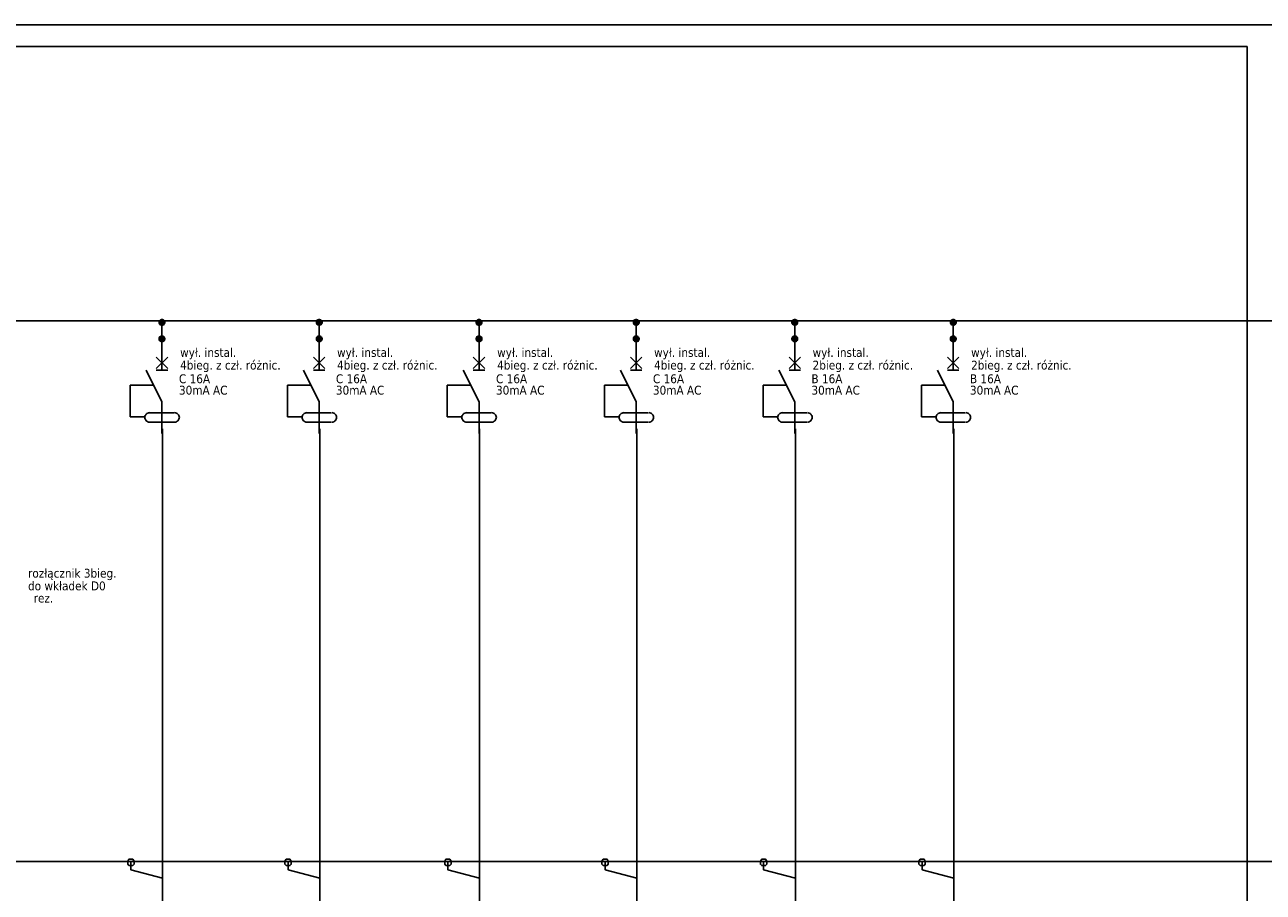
# Model space of a CAD drawing. Header units: millimetres. Extents: x 18084 to 52399, y 38174 to 56392.
# Tile 53 of 256: x 20402 to 22355, y 50214 to 51582. Entities that reach past the tile are written whole.
import ezdxf

# ---------------------------------------------------------------- set-up
doc = ezdxf.new("R2010")
doc.units = ezdxf.units.MM
doc.header["$LTSCALE"] = 100
doc.linetypes.add('ACAD_ISO02W100', pattern=[15, 12, -3])
doc.linetypes.add('DASHEDX2', pattern=[38.1, 25.4, -12.7])
for name, color, linetype in [('4', 7, 'Continuous'), ('5', 7, 'Continuous'), ('6', 7, 'Continuous'), ('el - schemat', 7, 'Continuous')]:
    doc.layers.add(name, color=color, linetype=linetype)
doc.styles.add('TAHOMA', font='tahoma.ttf')

msp = doc.modelspace()

# ---------------------------------------------------------------- hatches: boundary and pattern name
at = {"linetype": 'Continuous'}
h = msp.add_hatch(dxfattribs=at)
h.set_pattern_fill('ANSI31', color=256, style=0)
h.set_pattern_definition([(45, (14667.29823, 64129.95903), (-0.0883883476, 0.0883883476), [])])
h.paths.add_polyline_path([(20613.7, 51112.3), (20613.8, 51111.5), (20614, 51110.6), (20614.5, 51109.8), (20615, 51109.2), (20615.7, 51108.6), (20616.5, 51108.2), (20617.3, 51107.9), (20618.2, 51107.8), (20619.1, 51107.9), (20619.9, 51108.2), (20620.7, 51108.6), (20621.4, 51109.2), (20621.9, 51109.8), (20622.4, 51110.6), (20622.6, 51111.5), (20622.7, 51112.3), (20622.6, 51113.2), (20622.4, 51114.1), (20621.9, 51114.8), (20621.4, 51115.5), (20620.7, 51116.1), (20619.9, 51116.5), (20619.1, 51116.8), (20618.2, 51116.8), (20617.3, 51116.8), (20616.5, 51116.5), (20615.7, 51116.1), (20615, 51115.5), (20614.5, 51114.8), (20614, 51114.1), (20613.8, 51113.2)])
h = msp.add_hatch(dxfattribs=at)
h.set_pattern_fill('ANSI31', color=256, style=0)
h.set_pattern_definition([(45, (14915.29823, 64129.95903), (-0.0883883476, 0.0883883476), [])])
h.paths.add_polyline_path([(20861.7, 51112.3), (20861.8, 51111.5), (20862, 51110.6), (20862.5, 51109.8), (20863, 51109.2), (20863.7, 51108.6), (20864.5, 51108.2), (20865.3, 51107.9), (20866.2, 51107.8), (20867.1, 51107.9), (20867.9, 51108.2), (20868.7, 51108.6), (20869.4, 51109.2), (20869.9, 51109.8), (20870.4, 51110.6), (20870.6, 51111.5), (20870.7, 51112.3), (20870.6, 51113.2), (20870.4, 51114.1), (20869.9, 51114.8), (20869.4, 51115.5), (20868.7, 51116.1), (20867.9, 51116.5), (20867.1, 51116.8), (20866.2, 51116.8), (20865.3, 51116.8), (20864.5, 51116.5), (20863.7, 51116.1), (20863, 51115.5), (20862.5, 51114.8), (20862, 51114.1), (20861.8, 51113.2)])
h = msp.add_hatch(dxfattribs=at)
h.set_pattern_fill('ANSI31', color=256, style=0)
h.set_pattern_definition([(45, (15167.29823, 64129.95903), (-0.0883883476, 0.0883883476), [])])
h.paths.add_polyline_path([(21113.7, 51112.3), (21113.8, 51111.5), (21114, 51110.6), (21114.5, 51109.8), (21115, 51109.2), (21115.7, 51108.6), (21116.5, 51108.2), (21117.3, 51107.9), (21118.2, 51107.8), (21119.1, 51107.9), (21119.9, 51108.2), (21120.7, 51108.6), (21121.4, 51109.2), (21121.9, 51109.8), (21122.4, 51110.6), (21122.6, 51111.5), (21122.7, 51112.3), (21122.6, 51113.2), (21122.4, 51114.1), (21121.9, 51114.8), (21121.4, 51115.5), (21120.7, 51116.1), (21119.9, 51116.5), (21119.1, 51116.8), (21118.2, 51116.8), (21117.3, 51116.8), (21116.5, 51116.5), (21115.7, 51116.1), (21115, 51115.5), (21114.5, 51114.8), (21114, 51114.1), (21113.8, 51113.2)])
h = msp.add_hatch(dxfattribs=at)
h.set_pattern_fill('ANSI31', color=256, style=0)
h.set_pattern_definition([(45, (15415.29823, 64129.95903), (-0.0883883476, 0.0883883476), [])])
h.paths.add_polyline_path([(21361.7, 51112.3), (21361.8, 51111.5), (21362, 51110.6), (21362.5, 51109.8), (21363, 51109.2), (21363.7, 51108.6), (21364.5, 51108.2), (21365.3, 51107.9), (21366.2, 51107.8), (21367.1, 51107.9), (21367.9, 51108.2), (21368.7, 51108.6), (21369.4, 51109.2), (21369.9, 51109.8), (21370.4, 51110.6), (21370.6, 51111.5), (21370.7, 51112.3), (21370.6, 51113.2), (21370.4, 51114.1), (21369.9, 51114.8), (21369.4, 51115.5), (21368.7, 51116.1), (21367.9, 51116.5), (21367.1, 51116.8), (21366.2, 51116.8), (21365.3, 51116.8), (21364.5, 51116.5), (21363.7, 51116.1), (21363, 51115.5), (21362.5, 51114.8), (21362, 51114.1), (21361.8, 51113.2)])
h = msp.add_hatch(dxfattribs=at)
h.set_pattern_fill('ANSI31', color=256, style=0)
h.set_pattern_definition([(45, (15665.29823, 64129.95903), (-0.0883883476, 0.0883883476), [])])
h.paths.add_polyline_path([(21611.7, 51112.3), (21611.8, 51111.5), (21612, 51110.6), (21612.5, 51109.8), (21613, 51109.2), (21613.7, 51108.6), (21614.5, 51108.2), (21615.3, 51107.9), (21616.2, 51107.8), (21617.1, 51107.9), (21617.9, 51108.2), (21618.7, 51108.6), (21619.4, 51109.2), (21619.9, 51109.8), (21620.4, 51110.6), (21620.6, 51111.5), (21620.7, 51112.3), (21620.6, 51113.2), (21620.4, 51114.1), (21619.9, 51114.8), (21619.4, 51115.5), (21618.7, 51116.1), (21617.9, 51116.5), (21617.1, 51116.8), (21616.2, 51116.8), (21615.3, 51116.8), (21614.5, 51116.5), (21613.7, 51116.1), (21613, 51115.5), (21612.5, 51114.8), (21612, 51114.1), (21611.8, 51113.2)])
h = msp.add_hatch(dxfattribs=at)
h.set_pattern_fill('ANSI31', color=256, style=0)
h.set_pattern_definition([(45, (15915.29823, 64129.95903), (-0.0883883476, 0.0883883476), [])])
h.paths.add_polyline_path([(21861.7, 51112.3), (21861.8, 51111.5), (21862, 51110.6), (21862.5, 51109.8), (21863, 51109.2), (21863.7, 51108.6), (21864.5, 51108.2), (21865.3, 51107.9), (21866.2, 51107.8), (21867.1, 51107.9), (21867.9, 51108.2), (21868.7, 51108.6), (21869.4, 51109.2), (21869.9, 51109.8), (21870.4, 51110.6), (21870.6, 51111.5), (21870.7, 51112.3), (21870.6, 51113.2), (21870.4, 51114.1), (21869.9, 51114.8), (21869.4, 51115.5), (21868.7, 51116.1), (21867.9, 51116.5), (21867.1, 51116.8), (21866.2, 51116.8), (21865.3, 51116.8), (21864.5, 51116.5), (21863.7, 51116.1), (21863, 51115.5), (21862.5, 51114.8), (21862, 51114.1), (21861.8, 51113.2)])
h = msp.add_hatch(dxfattribs=at)
h.set_pattern_fill('ANSI31', color=256, style=0)
h.set_pattern_definition([(45, (14667.29823, 64103.89721), (-0.0883883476, 0.0883883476), [])])
h.paths.add_polyline_path([(20613.7, 51086.3), (20613.8, 51085.4), (20614, 51084.6), (20614.5, 51083.8), (20615, 51083.1), (20615.7, 51082.5), (20616.5, 51082.1), (20617.3, 51081.9), (20618.2, 51081.8), (20619.1, 51081.9), (20619.9, 51082.1), (20620.7, 51082.5), (20621.4, 51083.1), (20621.9, 51083.8), (20622.4, 51084.6), (20622.6, 51085.4), (20622.7, 51086.3), (20622.6, 51087.2), (20622.4, 51088), (20621.9, 51088.8), (20621.4, 51089.5), (20620.7, 51090), (20619.9, 51090.4), (20619.1, 51090.7), (20618.2, 51090.8), (20617.3, 51090.7), (20616.5, 51090.4), (20615.7, 51090), (20615, 51089.5), (20614.5, 51088.8), (20614, 51088), (20613.8, 51087.2)])
h = msp.add_hatch(dxfattribs=at)
h.set_pattern_fill('ANSI31', color=256, style=0)
h.set_pattern_definition([(45, (14915.29823, 64103.89721), (-0.0883883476, 0.0883883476), [])])
h.paths.add_polyline_path([(20861.7, 51086.3), (20861.8, 51085.4), (20862, 51084.6), (20862.5, 51083.8), (20863, 51083.1), (20863.7, 51082.5), (20864.5, 51082.1), (20865.3, 51081.9), (20866.2, 51081.8), (20867.1, 51081.9), (20867.9, 51082.1), (20868.7, 51082.5), (20869.4, 51083.1), (20869.9, 51083.8), (20870.4, 51084.6), (20870.6, 51085.4), (20870.7, 51086.3), (20870.6, 51087.2), (20870.4, 51088), (20869.9, 51088.8), (20869.4, 51089.5), (20868.7, 51090), (20867.9, 51090.4), (20867.1, 51090.7), (20866.2, 51090.8), (20865.3, 51090.7), (20864.5, 51090.4), (20863.7, 51090), (20863, 51089.5), (20862.5, 51088.8), (20862, 51088), (20861.8, 51087.2)])
h = msp.add_hatch(dxfattribs=at)
h.set_pattern_fill('ANSI31', color=256, style=0)
h.set_pattern_definition([(45, (15167.29823, 64103.89721), (-0.0883883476, 0.0883883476), [])])
h.paths.add_polyline_path([(21113.7, 51086.3), (21113.8, 51085.4), (21114, 51084.6), (21114.5, 51083.8), (21115, 51083.1), (21115.7, 51082.5), (21116.5, 51082.1), (21117.3, 51081.9), (21118.2, 51081.8), (21119.1, 51081.9), (21119.9, 51082.1), (21120.7, 51082.5), (21121.4, 51083.1), (21121.9, 51083.8), (21122.4, 51084.6), (21122.6, 51085.4), (21122.7, 51086.3), (21122.6, 51087.2), (21122.4, 51088), (21121.9, 51088.8), (21121.4, 51089.5), (21120.7, 51090), (21119.9, 51090.4), (21119.1, 51090.7), (21118.2, 51090.8), (21117.3, 51090.7), (21116.5, 51090.4), (21115.7, 51090), (21115, 51089.5), (21114.5, 51088.8), (21114, 51088), (21113.8, 51087.2)])
h = msp.add_hatch(dxfattribs=at)
h.set_pattern_fill('ANSI31', color=256, style=0)
h.set_pattern_definition([(45, (15415.29823, 64103.89721), (-0.0883883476, 0.0883883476), [])])
h.paths.add_polyline_path([(21361.7, 51086.3), (21361.8, 51085.4), (21362, 51084.6), (21362.5, 51083.8), (21363, 51083.1), (21363.7, 51082.5), (21364.5, 51082.1), (21365.3, 51081.9), (21366.2, 51081.8), (21367.1, 51081.9), (21367.9, 51082.1), (21368.7, 51082.5), (21369.4, 51083.1), (21369.9, 51083.8), (21370.4, 51084.6), (21370.6, 51085.4), (21370.7, 51086.3), (21370.6, 51087.2), (21370.4, 51088), (21369.9, 51088.8), (21369.4, 51089.5), (21368.7, 51090), (21367.9, 51090.4), (21367.1, 51090.7), (21366.2, 51090.8), (21365.3, 51090.7), (21364.5, 51090.4), (21363.7, 51090), (21363, 51089.5), (21362.5, 51088.8), (21362, 51088), (21361.8, 51087.2)])
h = msp.add_hatch(dxfattribs=at)
h.set_pattern_fill('ANSI31', color=256, style=0)
h.set_pattern_definition([(45, (15665.29823, 64103.89721), (-0.0883883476, 0.0883883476), [])])
h.paths.add_polyline_path([(21611.7, 51086.3), (21611.8, 51085.4), (21612, 51084.6), (21612.5, 51083.8), (21613, 51083.1), (21613.7, 51082.5), (21614.5, 51082.1), (21615.3, 51081.9), (21616.2, 51081.8), (21617.1, 51081.9), (21617.9, 51082.1), (21618.7, 51082.5), (21619.4, 51083.1), (21619.9, 51083.8), (21620.4, 51084.6), (21620.6, 51085.4), (21620.7, 51086.3), (21620.6, 51087.2), (21620.4, 51088), (21619.9, 51088.8), (21619.4, 51089.5), (21618.7, 51090), (21617.9, 51090.4), (21617.1, 51090.7), (21616.2, 51090.8), (21615.3, 51090.7), (21614.5, 51090.4), (21613.7, 51090), (21613, 51089.5), (21612.5, 51088.8), (21612, 51088), (21611.8, 51087.2)])
h = msp.add_hatch(dxfattribs=at)
h.set_pattern_fill('ANSI31', color=256, style=0)
h.set_pattern_definition([(45, (15915.29823, 64103.89721), (-0.0883883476, 0.0883883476), [])])
h.paths.add_polyline_path([(21861.7, 51086.3), (21861.8, 51085.4), (21862, 51084.6), (21862.5, 51083.8), (21863, 51083.1), (21863.7, 51082.5), (21864.5, 51082.1), (21865.3, 51081.9), (21866.2, 51081.8), (21867.1, 51081.9), (21867.9, 51082.1), (21868.7, 51082.5), (21869.4, 51083.1), (21869.9, 51083.8), (21870.4, 51084.6), (21870.6, 51085.4), (21870.7, 51086.3), (21870.6, 51087.2), (21870.4, 51088), (21869.9, 51088.8), (21869.4, 51089.5), (21868.7, 51090), (21867.9, 51090.4), (21867.1, 51090.7), (21866.2, 51090.8), (21865.3, 51090.7), (21864.5, 51090.4), (21863.7, 51090), (21863, 51089.5), (21862.5, 51088.8), (21862, 51088), (21861.8, 51087.2)])

# ---------------------------------------------------------------- linework, layer by layer
msp.add_line((22329.6, 48632.3), (22329.6, 51547.3), dxfattribs=at)
at = {"linetype": 'DASHEDX2'}
for p, q in [((20619.1, 50623.3), (20619.1, 50944.3)), ((20867.1, 50623.3), (20867.1, 50944.3)), ((21119.1, 50623.3), (21119.1, 50944.3)), ((21367.1, 50623.3), (21367.1, 50944.3)), ((21617.1, 50623.3), (21617.1, 50944.3)), ((21867.1, 50623.3), (21867.1, 50944.3))]:
    msp.add_line(p, q, dxfattribs=at)
at = {"layer": '4', "color": 7}
for points in [[(19686.3, 51114.9), (20410.3, 51114.9)], [(19942.3, 51114.9), (20666.3, 51114.9)], [(20618.2, 51042.8), (20618.2, 51036.8)], [(20866.2, 51042.8), (20866.2, 51036.8)], [(21118.2, 51042.8), (21118.2, 51036.8)], [(21366.2, 51042.8), (21366.2, 51036.8)], [(21616.2, 51042.8), (21616.2, 51036.8)], [(21866.2, 51042.8), (21866.2, 51036.8)], [(20619.1, 50623.3), (20619.1, 50310.9)], [(20867.1, 50623.3), (20867.1, 50310.9)], [(21119.1, 50623.3), (21119.1, 50310.9)], [(21367.1, 50623.3), (21367.1, 50310.9)], [(21617.1, 50623.3), (21617.1, 50310.9)], [(21867.1, 50623.3), (21867.1, 50310.9)], [(20619.1, 50310.9), (20619.1, 50185.9)], [(20867.1, 50310.9), (20867.1, 50185.9)], [(21119.1, 50310.9), (21119.1, 50185.9)], [(21367.1, 50310.9), (21367.1, 50185.9)], [(21617.1, 50310.9), (21617.1, 50185.9)], [(21867.1, 50310.9), (21867.1, 50185.9)], [(20569.1, 50248.9), (20569.1, 50260.9)], [(20817.1, 50248.9), (20817.1, 50260.9)], [(21069.1, 50248.9), (21069.1, 50260.9)], [(21317.1, 50248.9), (21317.1, 50260.9)], [(21567.1, 50248.9), (21567.1, 50260.9)], [(21817.1, 50248.9), (21817.1, 50260.9)], [(20619.1, 50235.9), (20569.1, 50248.9)], [(20867.1, 50235.9), (20817.1, 50248.9)], [(21119.1, 50235.9), (21069.1, 50248.9)], [(21367.1, 50235.9), (21317.1, 50248.9)], [(21617.1, 50235.9), (21567.1, 50248.9)], [(21867.1, 50235.9), (21817.1, 50248.9)]]:
    msp.add_lwpolyline(points, dxfattribs=at)
at = {"layer": '4', "color": 252}
for points in [[(20618.2, 51112.9), (20618.2, 51087.9)], [(20866.2, 51112.9), (20866.2, 51087.9)], [(21118.2, 51112.9), (21118.2, 51087.9)], [(21366.2, 51112.9), (21366.2, 51087.9)], [(21616.2, 51112.9), (21616.2, 51087.9)], [(21866.2, 51112.9), (21866.2, 51087.9)]]:
    msp.add_lwpolyline(points, dxfattribs=at)
at = {"layer": '4', "color": 7}
for points in [[(20574.1, 50260.9), (20574.1, 50257.9), (20572.1, 50255.9), (20569.1, 50255.9), (20566.1, 50255.9), (20564.1, 50257.9), (20564.1, 50260.9), (20564.1, 50262.9), (20566.1, 50265.9), (20569.1, 50265.9), (20572.1, 50265.9), (20574.1, 50262.9), (20574.1, 50260.9)], [(20822.1, 50260.9), (20822.1, 50257.9), (20820.1, 50255.9), (20817.1, 50255.9), (20814.1, 50255.9), (20812.1, 50257.9), (20812.1, 50260.9), (20812.1, 50262.9), (20814.1, 50265.9), (20817.1, 50265.9), (20820.1, 50265.9), (20822.1, 50262.9), (20822.1, 50260.9)], [(21074.1, 50260.9), (21074.1, 50257.9), (21072.1, 50255.9), (21069.1, 50255.9), (21066.1, 50255.9), (21064.1, 50257.9), (21064.1, 50260.9), (21064.1, 50262.9), (21066.1, 50265.9), (21069.1, 50265.9), (21072.1, 50265.9), (21074.1, 50262.9), (21074.1, 50260.9)], [(21322.1, 50260.9), (21322.1, 50257.9), (21320.1, 50255.9), (21317.1, 50255.9), (21314.1, 50255.9), (21312.1, 50257.9), (21312.1, 50260.9), (21312.1, 50262.9), (21314.1, 50265.9), (21317.1, 50265.9), (21320.1, 50265.9), (21322.1, 50262.9), (21322.1, 50260.9)], [(21572.1, 50260.9), (21572.1, 50257.9), (21570.1, 50255.9), (21567.1, 50255.9), (21564.1, 50255.9), (21562.1, 50257.9), (21562.1, 50260.9), (21562.1, 50262.9), (21564.1, 50265.9), (21567.1, 50265.9), (21570.1, 50265.9), (21572.1, 50262.9), (21572.1, 50260.9)], [(21822.1, 50260.9), (21822.1, 50257.9), (21820.1, 50255.9), (21817.1, 50255.9), (21814.1, 50255.9), (21812.1, 50257.9), (21812.1, 50260.9), (21812.1, 50262.9), (21814.1, 50265.9), (21817.1, 50265.9), (21820.1, 50265.9), (21822.1, 50262.9), (21822.1, 50260.9)]]:
    msp.add_lwpolyline(points, close=True, dxfattribs=at)
at = {"layer": '5'}
for p, q in [((18199.6, 51581.5), (22399.6, 51581.5)), ((20918.7, 51581.5), (18999.1, 51581.5)), ((21059.7, 51547.5), (19140.2, 51547.3)), ((20264.5, 51547.5), (22329.6, 51547.3))]:
    msp.add_line(p, q, dxfattribs=at)
at = {"layer": '5', "linetype": 'ACAD_ISO02W100', "lineweight": -2}
for p, q in [((20915.3, 51114.9), (21982.5, 51114.9)), ((20879.2, 50262.4), (19507.4, 50262.4))]:
    msp.add_line(p, q, dxfattribs=at)
at = {"layer": '5', "lineweight": -2}
msp.add_line((20879.2, 50262.4), (22329.6, 50262.4), dxfattribs=at)
at = {"layer": '6', "color": 7}
for points in [[(20622.7, 51112.3), (20622.6, 51111.5), (20622.4, 51110.6), (20621.9, 51109.8), (20621.4, 51109.2), (20620.7, 51108.6), (20619.9, 51108.2), (20619.1, 51107.9), (20618.2, 51107.8), (20617.3, 51107.9), (20616.5, 51108.2), (20615.7, 51108.6), (20615, 51109.2), (20614.5, 51109.8), (20614, 51110.6), (20613.8, 51111.5), (20613.7, 51112.3), (20613.8, 51113.2), (20614, 51114.1), (20614.5, 51114.8), (20615, 51115.5), (20615.7, 51116.1), (20616.5, 51116.5), (20617.3, 51116.8), (20618.2, 51116.8), (20619.1, 51116.8), (20619.9, 51116.5), (20620.7, 51116.1), (20621.4, 51115.5), (20621.9, 51114.8), (20622.4, 51114.1), (20622.6, 51113.2), (20622.7, 51112.3)], [(20870.7, 51112.3), (20870.6, 51111.5), (20870.4, 51110.6), (20869.9, 51109.8), (20869.4, 51109.2), (20868.7, 51108.6), (20867.9, 51108.2), (20867.1, 51107.9), (20866.2, 51107.8), (20865.3, 51107.9), (20864.5, 51108.2), (20863.7, 51108.6), (20863, 51109.2), (20862.5, 51109.8), (20862, 51110.6), (20861.8, 51111.5), (20861.7, 51112.3), (20861.8, 51113.2), (20862, 51114.1), (20862.5, 51114.8), (20863, 51115.5), (20863.7, 51116.1), (20864.5, 51116.5), (20865.3, 51116.8), (20866.2, 51116.8), (20867.1, 51116.8), (20867.9, 51116.5), (20868.7, 51116.1), (20869.4, 51115.5), (20869.9, 51114.8), (20870.4, 51114.1), (20870.6, 51113.2), (20870.7, 51112.3)], [(21122.7, 51112.3), (21122.6, 51111.5), (21122.4, 51110.6), (21121.9, 51109.8), (21121.4, 51109.2), (21120.7, 51108.6), (21119.9, 51108.2), (21119.1, 51107.9), (21118.2, 51107.8), (21117.3, 51107.9), (21116.5, 51108.2), (21115.7, 51108.6), (21115, 51109.2), (21114.5, 51109.8), (21114, 51110.6), (21113.8, 51111.5), (21113.7, 51112.3), (21113.8, 51113.2), (21114, 51114.1), (21114.5, 51114.8), (21115, 51115.5), (21115.7, 51116.1), (21116.5, 51116.5), (21117.3, 51116.8), (21118.2, 51116.8), (21119.1, 51116.8), (21119.9, 51116.5), (21120.7, 51116.1), (21121.4, 51115.5), (21121.9, 51114.8), (21122.4, 51114.1), (21122.6, 51113.2), (21122.7, 51112.3)], [(21370.7, 51112.3), (21370.6, 51111.5), (21370.4, 51110.6), (21369.9, 51109.8), (21369.4, 51109.2), (21368.7, 51108.6), (21367.9, 51108.2), (21367.1, 51107.9), (21366.2, 51107.8), (21365.3, 51107.9), (21364.5, 51108.2), (21363.7, 51108.6), (21363, 51109.2), (21362.5, 51109.8), (21362, 51110.6), (21361.8, 51111.5), (21361.7, 51112.3), (21361.8, 51113.2), (21362, 51114.1), (21362.5, 51114.8), (21363, 51115.5), (21363.7, 51116.1), (21364.5, 51116.5), (21365.3, 51116.8), (21366.2, 51116.8), (21367.1, 51116.8), (21367.9, 51116.5), (21368.7, 51116.1), (21369.4, 51115.5), (21369.9, 51114.8), (21370.4, 51114.1), (21370.6, 51113.2), (21370.7, 51112.3)], [(21620.7, 51112.3), (21620.6, 51111.5), (21620.4, 51110.6), (21619.9, 51109.8), (21619.4, 51109.2), (21618.7, 51108.6), (21617.9, 51108.2), (21617.1, 51107.9), (21616.2, 51107.8), (21615.3, 51107.9), (21614.5, 51108.2), (21613.7, 51108.6), (21613, 51109.2), (21612.5, 51109.8), (21612, 51110.6), (21611.8, 51111.5), (21611.7, 51112.3), (21611.8, 51113.2), (21612, 51114.1), (21612.5, 51114.8), (21613, 51115.5), (21613.7, 51116.1), (21614.5, 51116.5), (21615.3, 51116.8), (21616.2, 51116.8), (21617.1, 51116.8), (21617.9, 51116.5), (21618.7, 51116.1), (21619.4, 51115.5), (21619.9, 51114.8), (21620.4, 51114.1), (21620.6, 51113.2), (21620.7, 51112.3)], [(21870.7, 51112.3), (21870.6, 51111.5), (21870.4, 51110.6), (21869.9, 51109.8), (21869.4, 51109.2), (21868.7, 51108.6), (21867.9, 51108.2), (21867.1, 51107.9), (21866.2, 51107.8), (21865.3, 51107.9), (21864.5, 51108.2), (21863.7, 51108.6), (21863, 51109.2), (21862.5, 51109.8), (21862, 51110.6), (21861.8, 51111.5), (21861.7, 51112.3), (21861.8, 51113.2), (21862, 51114.1), (21862.5, 51114.8), (21863, 51115.5), (21863.7, 51116.1), (21864.5, 51116.5), (21865.3, 51116.8), (21866.2, 51116.8), (21867.1, 51116.8), (21867.9, 51116.5), (21868.7, 51116.1), (21869.4, 51115.5), (21869.9, 51114.8), (21870.4, 51114.1), (21870.6, 51113.2), (21870.7, 51112.3)], [(20622.7, 51086.3), (20622.6, 51085.4), (20622.4, 51084.6), (20621.9, 51083.8), (20621.4, 51083.1), (20620.7, 51082.5), (20619.9, 51082.1), (20619.1, 51081.9), (20618.2, 51081.8), (20617.3, 51081.9), (20616.5, 51082.1), (20615.7, 51082.5), (20615, 51083.1), (20614.5, 51083.8), (20614, 51084.6), (20613.8, 51085.4), (20613.7, 51086.3), (20613.8, 51087.2), (20614, 51088), (20614.5, 51088.8), (20615, 51089.5), (20615.7, 51090), (20616.5, 51090.4), (20617.3, 51090.7), (20618.2, 51090.8), (20619.1, 51090.7), (20619.9, 51090.4), (20620.7, 51090), (20621.4, 51089.5), (20621.9, 51088.8), (20622.4, 51088), (20622.6, 51087.2), (20622.7, 51086.3)], [(20870.7, 51086.3), (20870.6, 51085.4), (20870.4, 51084.6), (20869.9, 51083.8), (20869.4, 51083.1), (20868.7, 51082.5), (20867.9, 51082.1), (20867.1, 51081.9), (20866.2, 51081.8), (20865.3, 51081.9), (20864.5, 51082.1), (20863.7, 51082.5), (20863, 51083.1), (20862.5, 51083.8), (20862, 51084.6), (20861.8, 51085.4), (20861.7, 51086.3), (20861.8, 51087.2), (20862, 51088), (20862.5, 51088.8), (20863, 51089.5), (20863.7, 51090), (20864.5, 51090.4), (20865.3, 51090.7), (20866.2, 51090.8), (20867.1, 51090.7), (20867.9, 51090.4), (20868.7, 51090), (20869.4, 51089.5), (20869.9, 51088.8), (20870.4, 51088), (20870.6, 51087.2), (20870.7, 51086.3)], [(21122.7, 51086.3), (21122.6, 51085.4), (21122.4, 51084.6), (21121.9, 51083.8), (21121.4, 51083.1), (21120.7, 51082.5), (21119.9, 51082.1), (21119.1, 51081.9), (21118.2, 51081.8), (21117.3, 51081.9), (21116.5, 51082.1), (21115.7, 51082.5), (21115, 51083.1), (21114.5, 51083.8), (21114, 51084.6), (21113.8, 51085.4), (21113.7, 51086.3), (21113.8, 51087.2), (21114, 51088), (21114.5, 51088.8), (21115, 51089.5), (21115.7, 51090), (21116.5, 51090.4), (21117.3, 51090.7), (21118.2, 51090.8), (21119.1, 51090.7), (21119.9, 51090.4), (21120.7, 51090), (21121.4, 51089.5), (21121.9, 51088.8), (21122.4, 51088), (21122.6, 51087.2), (21122.7, 51086.3)], [(21370.7, 51086.3), (21370.6, 51085.4), (21370.4, 51084.6), (21369.9, 51083.8), (21369.4, 51083.1), (21368.7, 51082.5), (21367.9, 51082.1), (21367.1, 51081.9), (21366.2, 51081.8), (21365.3, 51081.9), (21364.5, 51082.1), (21363.7, 51082.5), (21363, 51083.1), (21362.5, 51083.8), (21362, 51084.6), (21361.8, 51085.4), (21361.7, 51086.3), (21361.8, 51087.2), (21362, 51088), (21362.5, 51088.8), (21363, 51089.5), (21363.7, 51090), (21364.5, 51090.4), (21365.3, 51090.7), (21366.2, 51090.8), (21367.1, 51090.7), (21367.9, 51090.4), (21368.7, 51090), (21369.4, 51089.5), (21369.9, 51088.8), (21370.4, 51088), (21370.6, 51087.2), (21370.7, 51086.3)], [(21620.7, 51086.3), (21620.6, 51085.4), (21620.4, 51084.6), (21619.9, 51083.8), (21619.4, 51083.1), (21618.7, 51082.5), (21617.9, 51082.1), (21617.1, 51081.9), (21616.2, 51081.8), (21615.3, 51081.9), (21614.5, 51082.1), (21613.7, 51082.5), (21613, 51083.1), (21612.5, 51083.8), (21612, 51084.6), (21611.8, 51085.4), (21611.7, 51086.3), (21611.8, 51087.2), (21612, 51088), (21612.5, 51088.8), (21613, 51089.5), (21613.7, 51090), (21614.5, 51090.4), (21615.3, 51090.7), (21616.2, 51090.8), (21617.1, 51090.7), (21617.9, 51090.4), (21618.7, 51090), (21619.4, 51089.5), (21619.9, 51088.8), (21620.4, 51088), (21620.6, 51087.2), (21620.7, 51086.3)], [(21870.7, 51086.3), (21870.6, 51085.4), (21870.4, 51084.6), (21869.9, 51083.8), (21869.4, 51083.1), (21868.7, 51082.5), (21867.9, 51082.1), (21867.1, 51081.9), (21866.2, 51081.8), (21865.3, 51081.9), (21864.5, 51082.1), (21863.7, 51082.5), (21863, 51083.1), (21862.5, 51083.8), (21862, 51084.6), (21861.8, 51085.4), (21861.7, 51086.3), (21861.8, 51087.2), (21862, 51088), (21862.5, 51088.8), (21863, 51089.5), (21863.7, 51090), (21864.5, 51090.4), (21865.3, 51090.7), (21866.2, 51090.8), (21867.1, 51090.7), (21867.9, 51090.4), (21868.7, 51090), (21869.4, 51089.5), (21869.9, 51088.8), (21870.4, 51088), (21870.6, 51087.2), (21870.7, 51086.3)]]:
    msp.add_lwpolyline(points, close=True, dxfattribs=at)
for points in [[(20618.2, 51086.9), (20618.2, 51036.9)], [(20866.2, 51086.9), (20866.2, 51036.9)], [(21118.2, 51086.9), (21118.2, 51036.9)], [(21366.2, 51086.9), (21366.2, 51036.9)], [(21616.2, 51086.9), (21616.2, 51036.9)], [(21866.2, 51086.9), (21866.2, 51036.9)], [(20627.2, 51039.6), (20609.2, 51057.6)], [(20609.2, 51039.6), (20627.2, 51057.6)], [(20875.2, 51039.6), (20857.2, 51057.6)], [(20857.2, 51039.6), (20875.2, 51057.6)], [(21127.2, 51039.6), (21109.2, 51057.6)], [(21109.2, 51039.6), (21127.2, 51057.6)], [(21375.2, 51039.6), (21357.2, 51057.6)], [(21357.2, 51039.6), (21375.2, 51057.6)], [(21625.2, 51039.6), (21607.2, 51057.6)], [(21607.2, 51039.6), (21625.2, 51057.6)], [(21875.2, 51039.6), (21857.2, 51057.6)], [(21857.2, 51039.6), (21875.2, 51057.6)], [(20618.2, 50986.9), (20593.2, 51036.9)], [(20609.2, 51036.9), (20627.2, 51036.9)], [(20866.2, 50986.9), (20841.2, 51036.9)], [(20857.2, 51036.9), (20875.2, 51036.9)], [(21118.2, 50986.9), (21093.2, 51036.9)], [(21109.2, 51036.9), (21127.2, 51036.9)], [(21366.2, 50986.9), (21341.2, 51036.9)], [(21357.2, 51036.9), (21375.2, 51036.9)], [(21616.2, 50986.9), (21591.2, 51036.9)], [(21607.2, 51036.9), (21625.2, 51036.9)], [(21866.2, 50986.9), (21841.2, 51036.9)], [(21857.2, 51036.9), (21875.2, 51036.9)], [(20568.2, 51013.3), (20568.2, 50963.3)], [(20605.2, 51013.3), (20568.2, 51013.3)], [(20816.2, 51013.3), (20816.2, 50963.3)], [(20853.2, 51013.3), (20816.2, 51013.3)], [(21068.2, 51013.3), (21068.2, 50963.3)], [(21105.2, 51013.3), (21068.2, 51013.3)], [(21316.2, 51013.3), (21316.2, 50963.3)], [(21353.2, 51013.3), (21316.2, 51013.3)], [(21566.2, 51013.3), (21566.2, 50963.3)], [(21603.2, 51013.3), (21566.2, 51013.3)], [(21816.2, 51013.3), (21816.2, 50963.3)], [(21853.2, 51013.3), (21816.2, 51013.3)], [(20618.2, 50986.9), (20618.2, 50936.9)], [(20866.2, 50986.9), (20866.2, 50936.9)], [(21118.2, 50986.9), (21118.2, 50936.9)], [(21366.2, 50986.9), (21366.2, 50936.9)], [(21616.2, 50986.9), (21616.2, 50936.9)], [(21866.2, 50986.9), (21866.2, 50936.9)], [(20568.2, 50963.3), (20590.2, 50963.3)], [(20598.6, 50955), (20597.2, 50955.2), (20595.8, 50955.6), (20594.5, 50956.3), (20593.4, 50957.2), (20592.5, 50958.4), (20591.8, 50959.7), (20591.3, 50961.1), (20591.2, 50962.5), (20591.3, 50964), (20591.8, 50965.4), (20592.5, 50966.7), (20593.4, 50967.8), (20594.5, 50968.7), (20595.8, 50969.4), (20597.2, 50969.9), (20598.6, 50970)], [(20637.2, 50969.9), (20598.2, 50969.9)], [(20638.1, 50970), (20639.6, 50969.9), (20641, 50969.4), (20642.3, 50968.7), (20643.4, 50967.8), (20644.3, 50966.7), (20645, 50965.4), (20645.4, 50964), (20645.6, 50962.5), (20645.4, 50961.1), (20645, 50959.7), (20644.3, 50958.4), (20643.4, 50957.2), (20642.3, 50956.3), (20641, 50955.6), (20639.6, 50955.2), (20638.1, 50955)], [(20816.2, 50963.3), (20838.2, 50963.3)], [(20846.6, 50955), (20845.2, 50955.2), (20843.8, 50955.6), (20842.5, 50956.3), (20841.4, 50957.2), (20840.5, 50958.4), (20839.8, 50959.7), (20839.3, 50961.1), (20839.2, 50962.5), (20839.3, 50964), (20839.8, 50965.4), (20840.5, 50966.7), (20841.4, 50967.8), (20842.5, 50968.7), (20843.8, 50969.4), (20845.2, 50969.9), (20846.6, 50970)], [(20885.2, 50969.9), (20846.2, 50969.9)], [(20886.1, 50970), (20887.6, 50969.9), (20889, 50969.4), (20890.3, 50968.7), (20891.4, 50967.8), (20892.3, 50966.7), (20893, 50965.4), (20893.4, 50964), (20893.6, 50962.5), (20893.4, 50961.1), (20893, 50959.7), (20892.3, 50958.4), (20891.4, 50957.2), (20890.3, 50956.3), (20889, 50955.6), (20887.6, 50955.2), (20886.1, 50955)], [(21068.2, 50963.3), (21090.2, 50963.3)], [(21098.6, 50955), (21097.2, 50955.2), (21095.8, 50955.6), (21094.5, 50956.3), (21093.4, 50957.2), (21092.5, 50958.4), (21091.8, 50959.7), (21091.3, 50961.1), (21091.2, 50962.5), (21091.3, 50964), (21091.8, 50965.4), (21092.5, 50966.7), (21093.4, 50967.8), (21094.5, 50968.7), (21095.8, 50969.4), (21097.2, 50969.9), (21098.6, 50970)], [(21137.2, 50969.9), (21098.2, 50969.9)], [(21138.1, 50970), (21139.6, 50969.9), (21141, 50969.4), (21142.3, 50968.7), (21143.4, 50967.8), (21144.3, 50966.7), (21145, 50965.4), (21145.4, 50964), (21145.6, 50962.5), (21145.4, 50961.1), (21145, 50959.7), (21144.3, 50958.4), (21143.4, 50957.2), (21142.3, 50956.3), (21141, 50955.6), (21139.6, 50955.2), (21138.1, 50955)], [(21316.2, 50963.3), (21338.2, 50963.3)], [(21346.6, 50955), (21345.2, 50955.2), (21343.8, 50955.6), (21342.5, 50956.3), (21341.4, 50957.2), (21340.5, 50958.4), (21339.8, 50959.7), (21339.3, 50961.1), (21339.2, 50962.5), (21339.3, 50964), (21339.8, 50965.4), (21340.5, 50966.7), (21341.4, 50967.8), (21342.5, 50968.7), (21343.8, 50969.4), (21345.2, 50969.9), (21346.6, 50970)], [(21385.2, 50969.9), (21346.2, 50969.9)], [(21386.1, 50970), (21387.6, 50969.9), (21389, 50969.4), (21390.3, 50968.7), (21391.4, 50967.8), (21392.3, 50966.7), (21393, 50965.4), (21393.4, 50964), (21393.6, 50962.5), (21393.4, 50961.1), (21393, 50959.7), (21392.3, 50958.4), (21391.4, 50957.2), (21390.3, 50956.3), (21389, 50955.6), (21387.6, 50955.2), (21386.1, 50955)], [(21566.2, 50963.3), (21588.2, 50963.3)], [(21596.6, 50955), (21595.2, 50955.2), (21593.8, 50955.6), (21592.5, 50956.3), (21591.4, 50957.2), (21590.5, 50958.4), (21589.8, 50959.7), (21589.3, 50961.1), (21589.2, 50962.5), (21589.3, 50964), (21589.8, 50965.4), (21590.5, 50966.7), (21591.4, 50967.8), (21592.5, 50968.7), (21593.8, 50969.4), (21595.2, 50969.9), (21596.6, 50970)], [(21635.2, 50969.9), (21596.2, 50969.9)], [(21636.1, 50970), (21637.6, 50969.9), (21639, 50969.4), (21640.3, 50968.7), (21641.4, 50967.8), (21642.3, 50966.7), (21643, 50965.4), (21643.4, 50964), (21643.6, 50962.5), (21643.4, 50961.1), (21643, 50959.7), (21642.3, 50958.4), (21641.4, 50957.2), (21640.3, 50956.3), (21639, 50955.6), (21637.6, 50955.2), (21636.1, 50955)], [(21816.2, 50963.3), (21838.2, 50963.3)], [(21846.6, 50955), (21845.2, 50955.2), (21843.8, 50955.6), (21842.5, 50956.3), (21841.4, 50957.2), (21840.5, 50958.4), (21839.8, 50959.7), (21839.3, 50961.1), (21839.2, 50962.5), (21839.3, 50964), (21839.8, 50965.4), (21840.5, 50966.7), (21841.4, 50967.8), (21842.5, 50968.7), (21843.8, 50969.4), (21845.2, 50969.9), (21846.6, 50970)], [(21885.2, 50969.9), (21846.2, 50969.9)], [(21886.1, 50970), (21887.6, 50969.9), (21889, 50969.4), (21890.3, 50968.7), (21891.4, 50967.8), (21892.3, 50966.7), (21893, 50965.4), (21893.4, 50964), (21893.6, 50962.5), (21893.4, 50961.1), (21893, 50959.7), (21892.3, 50958.4), (21891.4, 50957.2), (21890.3, 50956.3), (21889, 50955.6), (21887.6, 50955.2), (21886.1, 50955)], [(20598.2, 50954.9), (20637.2, 50954.9)], [(20846.2, 50954.9), (20885.2, 50954.9)], [(21098.2, 50954.9), (21137.2, 50954.9)], [(21346.2, 50954.9), (21385.2, 50954.9)], [(21596.2, 50954.9), (21635.2, 50954.9)], [(21846.2, 50954.9), (21885.2, 50954.9)]]:
    msp.add_lwpolyline(points, dxfattribs=at)
at = {"layer": 'el - schemat', "linetype": 'ByBlock', "lineweight": -2}
for p, q in [((20666.3, 51114.9), (24361.3, 51114.9)), ((22329.6, 50262.4), (24446.2, 50262.4))]:
    msp.add_line(p, q, dxfattribs=at)

# ---------------------------------------------------------------- texts
at = {"layer": '5', "style": 'TAHOMA'}
for s, p in [('wył. instal.', (20646.8, 51057.9)), ('wył. instal.', (20894.3, 51057.9)), ('wył. instal.', (21146.8, 51057.9)), ('wył. instal.', (21394.3, 51057.9)), ('wył. instal.', (21644.3, 51057.9)), ('wył. instal.', (21894.3, 51057.9)), ('4bieg. z czł. różnic.', (20646.8, 51037.9)), ('4bieg. z czł. różnic.', (20894.3, 51037.9)), ('4bieg. z czł. różnic.', (21146.8, 51037.9)), ('4bieg. z czł. różnic.', (21394.3, 51037.9)), ('2bieg. z czł. różnic.', (21644.3, 51037.9)), ('2bieg. z czł. różnic.', (21894.3, 51037.9)), ('C 16A', (20645, 51016.4)), ('C 16A', (20892.5, 51016.4)), ('C 16A', (21145, 51016.4)), ('C 16A', (21392.5, 51016.4)), ('B 16A', (21642.5, 51016.4)), ('B 16A', (21892.5, 51016.4)), ('30mA AC', (20645, 50998.4)), ('30mA AC', (20892.5, 50998.4)), ('30mA AC', (21145, 50998.4)), ('30mA AC', (21392.5, 50998.4)), ('30mA AC', (21642.5, 50998.4)), ('30mA AC', (21892.5, 50998.4)), ('rozłącznik 3bieg.', (20407, 50709.8)), ('do wkładek D0', (20407, 50689.8)), ('rez.', (20415.8, 50670.6))]:
    msp.add_text(s, height=14, dxfattribs=at).set_placement(p)

doc.saveas('drawing.dxf')
